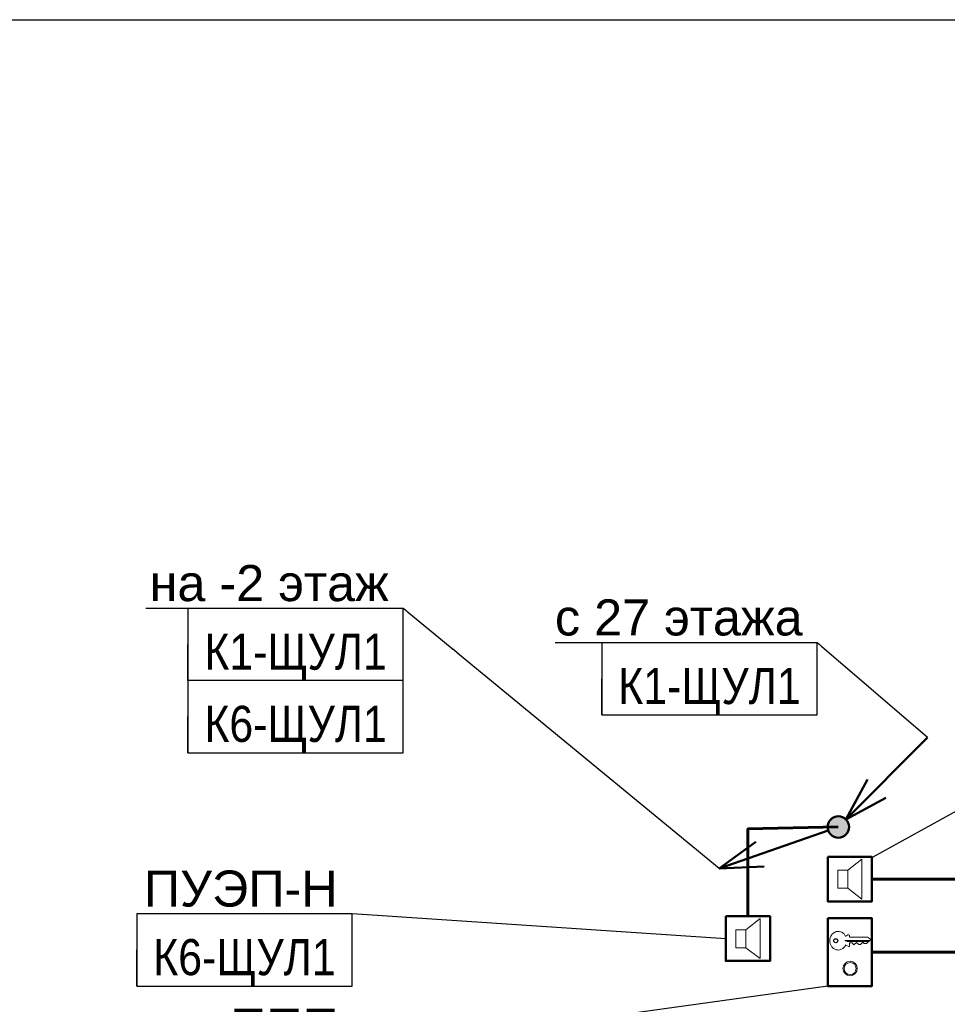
# Model space of a CAD drawing. Header units: millimetres. Extents: x -277772 to 277599, y -59564 to 282085.
# Tile 28 of 190: x -238834 to -232405, y 89649 to 96468. Entities that reach past the tile are written whole.
import ezdxf
from ezdxf import colors
from ezdxf.entities.mleader import LeaderData, LeaderLine
from ezdxf.enums import TextEntityAlignment as Align
from ezdxf.math import Vec2, Vec3

# ---------------------------------------------------------------- set-up
doc = ezdxf.new("R2018")
doc.units = ezdxf.units.MM
doc.set_wipeout_variables(frame=1)
doc.layers.add('UNPLOTTED', color=2, linetype='Continuous', plot=False)
for name, color, linetype, lineweight in [('КИП_выноска', 6, 'Continuous', 25), ('КИП_прибор', 140, 'Continuous', 50), ('КИП_трасса', 3, 'Continuous', 60)]:
    doc.layers.add(name, color=color, linetype=linetype, lineweight=lineweight)
doc.styles.add('CP.Text', font='arial.ttf')
doc.styles.add('GOST 2.304', font='arial.ttf', dxfattribs={"width": 0.85})
doc.linetypes.add('в трубе открыто', pattern='A,10,[133,ltypeshp.shx,S=0.75,R=0,X=-5,Y=2.5],-2.5,[130,ltypeshp.shx,S=2.5,R=-45,X=0,Y=0],-2.5', length=15)

# ---------------------------------------------------------------- blocks, each defined once
blk = doc.blocks.new('A$C5ef3676d')
blk.add_lwpolyline([(0, 469.8763200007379), (306.9012000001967, 469.8763200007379), (306.9012000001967, 0), (0, 0)], close=True)
at = {"lineweight": 18}
for points in [[(124.8770399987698, 344.9992800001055), (139.6929599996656, 355.5820800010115), (146.0426399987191, 355.5820800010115), (150.2757600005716, 353.4655200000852), (150.2757600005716, 338.649600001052), (275.1527999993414, 338.649600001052), (296.3183999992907, 323.8336800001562), (296.3183999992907, 319.6005600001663), (268.8031200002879, 294.2018400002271), (253.987199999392, 294.2018400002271), (243.404399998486, 304.7846400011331), (226.4719200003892, 287.852159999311), (224.355359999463, 287.852159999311)], [(283.6190400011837, 309.0177599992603), (135.4598399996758, 309.0177599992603), (118.5273599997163, 315.3674400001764), (292.0852799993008, 315.3674400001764)], [(220.1222400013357, 287.852159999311), (215.8891199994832, 287.852159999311), (198.9566400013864, 302.6680800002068), (182.0241599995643, 285.7356000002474), (169.3247999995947, 298.434960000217), (150.2757600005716, 298.434960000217), (150.2757600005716, 275.1527999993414), (146.0426399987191, 273.0362400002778), (124.8770399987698, 283.6190400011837)]]:
    blk.add_lwpolyline(points, dxfattribs=at)
at = {"lineweight": 25}
blk.add_lwpolyline([(220.1222400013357, 287.852159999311), (222.2388000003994, 292.0852800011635), (224.355359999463, 287.852159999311)], dxfattribs=at)
blk.add_circle((56.08924410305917, 314.3095641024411), 13.75723590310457, dxfattribs=at)
at = {"lineweight": 18}
for centre, radius in [((155.5679956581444, 121.7030356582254), 49.73832434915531), ((155.5683723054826, 121.7034123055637), 41.27170771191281)]:
    blk.add_circle(centre, radius, dxfattribs=at)
for points, knots in [([(14.816554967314, 314.0174980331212), (14.7795836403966, 323.1396865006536), (16.46642789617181, 332.1810257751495), (23.07057953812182, 348.5762248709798), (27.76120799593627, 355.8902871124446), (37.24689452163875, 365.503612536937), (41.13373512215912, 368.5867755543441), (49.63678512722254, 373.6743720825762), (54.20086725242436, 375.6407019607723), (58.98916216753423, 376.9597593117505)], [0, 0, 0, 0, 0.5473358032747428, 0.5473358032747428, 1.063433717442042, 1.063433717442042, 1.36147422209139, 1.36147422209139, 1.660845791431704, 1.660845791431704, 1.660845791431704, 1.660845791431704]), ([(58.98916216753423, 376.9597593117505), (65.60881623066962, 378.7837007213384), (72.44953071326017, 379.3140786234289), (86.06052180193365, 377.6842493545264), (92.61416996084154, 375.5500687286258), (104.1678882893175, 369.2717454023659), (109.1523310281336, 365.3610120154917), (118.0085308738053, 355.8796029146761), (121.7301627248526, 350.3016396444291), (124.5834731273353, 344.2589073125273)], [0, 0, 0, 0, 0.4119802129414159, 0.4119802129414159, 0.8236573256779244, 0.8236573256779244, 1.201792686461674, 1.201792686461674, 1.602027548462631, 1.602027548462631, 1.602027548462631, 1.602027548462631]), ([(59.49925312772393, 251.5197143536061), (52.76602351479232, 253.303741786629), (46.48846831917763, 256.3599159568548), (34.73928126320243, 264.994953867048), (29.54005460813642, 270.6786350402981), (22.04078303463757, 282.4728536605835), (19.42561437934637, 288.3119954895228), (15.78325081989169, 300.7784938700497), (14.84346476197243, 307.3783326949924), (14.816554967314, 314.0174980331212)], [0, 0, 0, 0, 0.4179340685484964, 0.4179340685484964, 0.8752689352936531, 0.8752689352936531, 1.256038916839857, 1.256038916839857, 1.653364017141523, 1.653364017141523, 1.653364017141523, 1.653364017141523]), ([(124.8247609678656, 284.8766999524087), (121.2596078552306, 277.1587785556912), (116.2955378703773, 270.2002551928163), (104.4689820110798, 259.399315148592), (97.99500484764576, 255.4172507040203), (85.94242437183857, 251.0961901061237), (80.75990985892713, 250.0536963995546), (70.09682887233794, 249.5513167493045), (64.72547781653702, 250.1354046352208), (59.49925312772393, 251.5197143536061)], [0, 0, 0, 0, 0.5100939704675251, 0.5100939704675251, 0.964236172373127, 0.964236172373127, 1.282131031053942, 1.282131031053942, 1.60784814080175, 1.60784814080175, 1.60784814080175, 1.60784814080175])]:
    blk.add_open_spline(points, degree=3, knots=knots, dxfattribs=at)
blk = doc.blocks.new('*U4')
at = {"color": 0}
blk.add_lwpolyline([(2.418677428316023e-14, 409.9999999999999), (0, 1.13686837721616e-13), (-569, 1.485280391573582e-13), (-569, 410)], close=True, dxfattribs=at)
blk = doc.blocks.new('A$C449d8904')
blk.add_lwpolyline([(0, 309.0177587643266), (0, 0), (306.9011987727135, 0), (306.9011987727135, 309.0177587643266)], close=True)
at = {"lineweight": 18}
for points in [[(237.0547190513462, 16.93247993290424), (237.0547190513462, 292.085278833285), (139.6929594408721, 215.8891191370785), (139.6929594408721, 91.01207963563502)], [(69.84647972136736, 215.8891191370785), (69.84647972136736, 91.01207963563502), (139.6929594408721, 91.01207963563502), (139.6929594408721, 215.8891191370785)]]:
    blk.add_lwpolyline(points, close=True, dxfattribs=at)
blk = doc.blocks.new('_None')
blk = doc.blocks.new('*U11')
at = {"color": 0, "linetype": 'Continuous', "lineweight": 30, "ltscale": 75, "width": 0.85, "flags": 104}
blk.add_attdef('ПРИМЕЧАНИЕ_1', text='', height=2.5, dxfattribs=at).set_placement((7.459716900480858, 3.610559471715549), align=Align.BOTTOM_CENTER)
at = {"color": 0, "lineweight": 30, "width": 0.85, "flags": 104}
blk.add_attdef('ПРИМЕЧАНИЕ_2', text='', height=2.5, dxfattribs=at).set_placement((7.459716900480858, -7.530061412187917), align=Align.BOTTOM_CENTER)
at = {"color": 0, "lineweight": 30, "style": 'GOST 2.304', "width": 0.85}
for tag, p in [('ИМЯ_КАБЕЛЯ_2', (7.459716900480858, -7.499999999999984)), ('ИМЯ_КАБЕЛЯ_3', (7.459716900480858, -12.49999999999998)), ('ИМЯ_КАБЕЛЯ_4', (7.459716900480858, -17.49999999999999)), ('ИМЯ_КАБЕЛЯ_5', (7.459716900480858, -22.49999999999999)), ('ИМЯ_КАБЕЛЯ_6', (7.459716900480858, -27.49999999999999)), ('ИМЯ_КАБЕЛЯ_7', (7.459716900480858, -32.49999999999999)), ('ИМЯ_КАБЕЛЯ_8', (7.459716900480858, -37.49999999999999)), ('ИМЯ_КАБЕЛЯ_9', (7.459716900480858, -42.49999999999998))]:
    blk.add_attdef(tag, text='', height=2.5, dxfattribs=at).set_placement(p, align=Align.BOTTOM_CENTER)
at = {"linetype": 'Continuous'}
blk.add_wipeout([(1.5987211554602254e-14, 2.500000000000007), (14.919433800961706, 2.500000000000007), (14.919433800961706, -2.499999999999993), (1.5987211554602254e-14, -2.499999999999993)], dxfattribs=at)
at = {"color": 0}
blk.add_line((1.4210854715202e-14, -2.499999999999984), (-2.131628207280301e-14, 2.486899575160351e-14), dxfattribs=at)
at = {"color": 0, "linetype": 'Continuous'}
blk.add_lwpolyline([(1.598721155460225e-14, -2.499999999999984), (14.9194338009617, -2.499999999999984), (14.9194338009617, 2.500000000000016), (1.598721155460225e-14, 2.500000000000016)], close=True, dxfattribs=at)
at = {"color": 0, "lineweight": 30, "style": 'GOST 2.304', "width": 0.85}
blk.add_attdef('ИМЯ_КАБЕЛЯ_1', text='', height=2.5, dxfattribs=at).set_placement((7.459716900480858, -2.499999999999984), align=Align.BOTTOM_CENTER)
blk = doc.blocks.new('*U13')
at = {"lineweight": 50}
h = blk.add_hatch(color=256, dxfattribs=at)
h.dxf.hatch_style = 1
edge = h.paths.add_edge_path()
edge.add_arc((0, 0), 0.75, 45.00000000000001, 404.9999999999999)
for q in [(6.18718433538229, 6.187184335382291), (2.01525432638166, 3.288046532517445), (3.288046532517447, 2.01525432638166)]:
    blk.add_line((0.5303300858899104, 0.5303300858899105), q, dxfattribs=at)
blk.add_circle((0, 0), 0.75, dxfattribs=at)
blk = doc.blocks.new('*U16')
at = {"lineweight": 50}
h = blk.add_hatch(color=256, dxfattribs=at)
h.dxf.hatch_style = 1
edge = h.paths.add_edge_path()
edge.add_arc((0, 0), 0.7500000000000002, 199.1221450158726, 559.1221450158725)
for p, q in [((-0.7086167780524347, -0.2456873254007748), (-8.267195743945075, -2.866352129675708)), ((-8.267195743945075, -2.866352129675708), (-5.727553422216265, -1.033262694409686)), ((-8.267195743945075, -2.866352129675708), (-5.137903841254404, -2.733942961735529))]:
    blk.add_line(p, q, dxfattribs=at)
blk.add_circle((0, 0), 0.7500000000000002, dxfattribs=at)

msp = doc.modelspace()

# ---------------------------------------------------------------- linework, layer by layer
at = {"layer": 'КИП_трасса', "linetype": 'в трубе открыто', "ltscale": 100}
for points in [[(-233786.8382448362, 90259.39274684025), (-233786.8382448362, 90863.87402302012), (-233160.4816367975, 90877.31914509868)], [(-231819.8912295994, 89726.60282295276), (-231819.8912295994, 90516.12295362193), (-232927.4011078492, 90516.12295362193)], [(-232927.4011066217, 90010.49586164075), (-231919.2202824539, 90010.49586164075), (-231919.2202824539, 89726.60282295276)]]:
    msp.add_lwpolyline(points, dxfattribs=at)

# ---------------------------------------------------------------- block references
at = {"layer": 'UNPLOTTED', "xscale": 100, "yscale": 100, "zscale": 100}
msp.add_blockref('*U4', (-193078.4697829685, 55468.2247970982), dxfattribs=at)
at = {"layer": 'КИП_выноска', "xscale": 100, "yscale": 100, "zscale": 100}
for name in ['*U13', '*U16']:
    msp.add_blockref(name, (-233160.4816367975, 90877.31914509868), dxfattribs=at)
at = {"layer": 'КИП_прибор'}
for name, p in [('A$C449d8904', (-233234.3023066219, 90361.61407423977)), ('A$C449d8904', (-233940.2888442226, 89950.37498807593)), ('A$C5ef3676d', (-233234.3023066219, 89775.55770164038))]:
    msp.add_blockref(name, p, dxfattribs=at)

# ---------------------------------------------------------------- next in the draw order: leaders
at = {"layer": 'КИП_выноска'}
ml = msp.add_multileader_mtext('Standard', dxfattribs=at)
ml.set_content('МПС', color=256, style='CP.Text')
ml.set_leader_properties(color=256, linetype='ByLayer', lineweight=-1)
ml.set_arrow_properties(name='NONE')
ml.build(insert=Vec2(0, 0))
ml.multileader.update_dxf_attribs({"has_dogleg": 0, "text_left_attachment_type": 6, "text_right_attachment_type": 6, "dogleg_length": 0.5, "arrow_head_size": 300})
ctx = ml.context
ctx.base_point, ctx.char_height, ctx.arrow_head_size, ctx.landing_gap_size, ctx.plane_origin = Vec3(-230556.0867665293, 91974.95085562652), 250, 300, 100, Vec3(-228032.2091846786, 89315.04592715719)
ctx.left_attachment, ctx.right_attachment = 6, 6
notes = []
notes.append((ctx, [(0, (1, 1, 0), (-230556.5867665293, 91974.95085562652), (1, 0), 0.5, [(0, [(-232920.1604565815, 90670.6318330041)], 0, [])])]))
ctx.mtext.insert, ctx.mtext.width, ctx.mtext.flow_direction = Vec3(-230456.0867665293, 92274.95085562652), 1055.686511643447, 5
ctx.mtext.has_bg_fill, ctx.mtext.bg_color, ctx.mtext.bg_scale_factor, ctx.mtext.bg_transparency, ctx.mtext.use_window_bg_color = 1, -1027028792, 1.5, 0, 1
ml = msp.add_multileader_mtext('Standard', dxfattribs=at)
ml.set_content('ПУЭП-Н', color=256, style='CP.Text')
ml.set_leader_properties(color=256, linetype='ByLayer', lineweight=-1)
ml.set_arrow_properties(name='NONE')
ml.build(insert=Vec2(0, 0))
ml.multileader.update_dxf_attribs({"has_dogleg": 0, "text_left_attachment_type": 6, "text_right_attachment_type": 6, "dogleg_length": 0.5, "arrow_head_size": 300})
ctx = ml.context
ctx.base_point, ctx.char_height, ctx.arrow_head_size, ctx.landing_gap_size, ctx.plane_origin = Vec3(-238017.9744766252, 90275.9177253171), 250, 300, 100, Vec3(-235498.0116254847, 87616.01279684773)
ctx.left_attachment, ctx.right_attachment, ctx.text_align_type = 6, 6, 2
notes.append((ctx, [(1, (1, 1, 0), (-236529.4458272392, 90275.9177253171), (-1, 0), 0.5, [(0, [(-233940.2888442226, 90103.82558746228)], 0, [])])]))
ctx.mtext.insert, ctx.mtext.width, ctx.mtext.alignment, ctx.mtext.flow_direction = Vec3(-236629.9458272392, 90575.9177253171), 1055.686511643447, 3, 5
ctx.mtext.has_bg_fill, ctx.mtext.bg_color, ctx.mtext.bg_scale_factor, ctx.mtext.bg_transparency, ctx.mtext.use_window_bg_color = 1, -1027028792, 1.5, 0, 1
ml = msp.add_multileader_mtext('Standard', dxfattribs=at)
ml.set_content('ППП', color=256, style='CP.Text')
ml.set_leader_properties(color=256, linetype='ByLayer', lineweight=-1)
ml.set_arrow_properties(name='NONE')
ml.build(insert=Vec2(0, 0))
ml.multileader.update_dxf_attribs({"has_dogleg": 0, "text_left_attachment_type": 6, "text_right_attachment_type": 6, "dogleg_length": 0.5, "arrow_head_size": 300})
ctx = ml.context
ctx.base_point, ctx.char_height, ctx.arrow_head_size, ctx.landing_gap_size, ctx.plane_origin = Vec3(-237420.9584612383, 89320.25212939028), 250, 300, 100, Vec3(-235490.3544095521, 86660.34720092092)
ctx.left_attachment, ctx.right_attachment, ctx.text_align_type = 6, 6, 2
notes.append((ctx, [(1, (1, 1, 0), (-236521.7886113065, 89320.25212939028), (-1, 0), 0.5, [(0, [(-233234.3023066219, 89775.55770164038)], 0, [])])]))
ctx.mtext.insert, ctx.mtext.width, ctx.mtext.alignment, ctx.mtext.flow_direction = Vec3(-236622.2886113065, 89620.25212939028), 1055.686511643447, 3, 5
ctx.mtext.has_bg_fill, ctx.mtext.bg_color, ctx.mtext.bg_scale_factor, ctx.mtext.bg_transparency, ctx.mtext.use_window_bg_color = 1, -1027028792, 1.5, 0, 1
for ctx, leaders in notes:
    for number, flags, end, landing, length, lines in leaders:
        leader = LeaderData()
        leader.index, (leader.has_last_leader_line, leader.has_dogleg_vector, leader.attachment_direction) = number, flags
        leader.last_leader_point, leader.dogleg_vector, leader.dogleg_length = Vec3(end), Vec3(landing), length
        for number, points, colour, breaks in lines:
            line = LeaderLine()
            line.index, line.vertices, line.color, line.breaks = number, Vec3.list(points), colors.encode_raw_color(colour), breaks
            leader.lines.append(line)
        ctx.leaders.append(leader)

# ---------------------------------------------------------------- next in the draw order: block references
ref = msp.add_blockref('*U11', (-238021.8892073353, 90025.9177253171), dxfattribs=dict(at, xscale=100, yscale=100, zscale=100))
lines = msp.add_mtext('\\W0.8500;', dxfattribs={"layer": '0', "color": 0, "linetype": 'Continuous', "lineweight": 30, "ltscale": 75, "insert": (-237275.9175172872, 90386.97367248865), "char_height": 2.5, "attachment_point": 1})
ref.add_attrib('ПРИМЕЧАНИЕ_1', '', (-237275.9175172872, 90386.97367248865), dxfattribs={"flags": 104}).embed_mtext(lines)
ref.add_attrib('ИМЯ_КАБЕЛЯ_1', 'К6-ЩУЛ1', dxfattribs={"layer": '0', "color": 0, "lineweight": 30, "height": 250, "style": 'GOST 2.304', "width": 0.85}).set_placement((-237275.9175172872, 89775.9177253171), align=Align.BOTTOM_CENTER)
lines = msp.add_mtext('\\W0.8500;', dxfattribs={"layer": '0', "color": 0, "lineweight": 30, "insert": (-237275.9175172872, 89272.9115840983), "char_height": 2.5, "attachment_point": 1})
ref.add_attrib('ПРИМЕЧАНИЕ_2', '', (-237275.9175172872, 89272.9115840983), dxfattribs={"flags": 104}).embed_mtext(lines)

# ---------------------------------------------------------------- next in the draw order: leaders
ml = msp.add_multileader_mtext('Standard', dxfattribs=at)
ml.set_content('с 27 этажа', color=256, style='CP.Text')
ml.set_leader_properties(color=256, linetype='ByLayer', lineweight=-1)
ml.set_arrow_properties(name='NONE')
ml.build(insert=Vec2(0, 0))
ml.multileader.update_dxf_attribs({"has_dogleg": 0, "text_left_attachment_type": 6, "text_right_attachment_type": 6, "dogleg_length": 0.5, "arrow_head_size": 300})
ctx = ml.context
ctx.base_point, ctx.char_height, ctx.arrow_head_size, ctx.landing_gap_size, ctx.plane_origin = Vec3(-235196.4196444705, 92153.66763707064), 250, 300, 100, Vec3(-232275.5359202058, 89493.76270860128)
ctx.left_attachment, ctx.right_attachment, ctx.text_align_type = 6, 6, 2
notes = []
notes.append((ctx, [(1, (1, 1, 0), (-233306.9701219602, 92153.66763707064), (-1, 0), 0.5, [(0, [(-232541.7632032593, 91496.0375786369)], 0, [])])]))
ctx.mtext.insert, ctx.mtext.width, ctx.mtext.alignment, ctx.mtext.flow_direction = Vec3(-233407.4701219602, 92453.66763707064), 2299.325423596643, 3, 5
ctx.mtext.has_bg_fill, ctx.mtext.bg_color, ctx.mtext.bg_scale_factor, ctx.mtext.bg_transparency, ctx.mtext.use_window_bg_color = 1, -1027028792, 1.5, 0, 1
for ctx, leaders in notes:
    for number, flags, end, landing, length, lines in leaders:
        leader = LeaderData()
        leader.index, (leader.has_last_leader_line, leader.has_dogleg_vector, leader.attachment_direction) = number, flags
        leader.last_leader_point, leader.dogleg_vector, leader.dogleg_length = Vec3(end), Vec3(landing), length
        for number, points, colour, breaks in lines:
            line = LeaderLine()
            line.index, line.vertices, line.color, line.breaks = number, Vec3.list(points), colors.encode_raw_color(colour), breaks
            leader.lines.append(line)
        ctx.leaders.append(leader)

# ---------------------------------------------------------------- next in the draw order: leaders
ml = msp.add_multileader_mtext('Standard', dxfattribs=at)
ml.set_content('на -2 этаж', color=256, style='CP.Text')
ml.set_leader_properties(color=256, linetype='ByLayer', lineweight=-1)
ml.set_arrow_properties(name='NONE')
ml.build(insert=Vec2(0, 0))
ml.multileader.update_dxf_attribs({"has_dogleg": 0, "text_left_attachment_type": 6, "text_right_attachment_type": 6, "dogleg_length": 0.5, "arrow_head_size": 300})
ctx = ml.context
ctx.base_point, ctx.char_height, ctx.arrow_head_size, ctx.landing_gap_size, ctx.plane_origin = Vec3(-238011.366545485, 92391.55158625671), 250, 300, 100, Vec3(-235143.8593560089, 89731.64665778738)
ctx.left_attachment, ctx.right_attachment, ctx.text_align_type = 6, 6, 2
notes = []
notes.append((ctx, [(1, (1, 1, 0), (-236175.2935577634, 92391.55158625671), (-1, 0), 0.5, [(0, [(-233987.201211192, 90590.6839321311)], 0, [])])]))
ctx.mtext.insert, ctx.mtext.width, ctx.mtext.alignment, ctx.mtext.flow_direction = Vec3(-236275.7935577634, 92691.55158625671), 2299.325423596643, 3, 5
ctx.mtext.has_bg_fill, ctx.mtext.bg_color, ctx.mtext.bg_scale_factor, ctx.mtext.bg_transparency, ctx.mtext.use_window_bg_color = 1, -1027028792, 1.5, 0, 1
for ctx, leaders in notes:
    for number, flags, end, landing, length, lines in leaders:
        leader = LeaderData()
        leader.index, (leader.has_last_leader_line, leader.has_dogleg_vector, leader.attachment_direction) = number, flags
        leader.last_leader_point, leader.dogleg_vector, leader.dogleg_length = Vec3(end), Vec3(landing), length
        for number, points, colour, breaks in lines:
            line = LeaderLine()
            line.index, line.vertices, line.color, line.breaks = number, Vec3.list(points), colors.encode_raw_color(colour), breaks
            leader.lines.append(line)
        ctx.leaders.append(leader)

# ---------------------------------------------------------------- next in the draw order: block references
ref = msp.add_blockref('*U11', (-237667.7369378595, 92141.55158625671), dxfattribs=dict(at, xscale=100, yscale=100, zscale=100))
lines = msp.add_mtext('\\W0.8500;', dxfattribs={"layer": '0', "color": 0, "linetype": 'Continuous', "lineweight": 30, "ltscale": 75, "insert": (-236921.7652478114, 92502.60753342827), "char_height": 2.5, "attachment_point": 1})
ref.add_attrib('ПРИМЕЧАНИЕ_1', '', (-236921.7652478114, 92502.60753342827), dxfattribs={"flags": 104}).embed_mtext(lines)
ref.add_attrib('ИМЯ_КАБЕЛЯ_1', 'К1-ЩУЛ1', dxfattribs={"layer": '0', "color": 0, "lineweight": 30, "height": 250, "style": 'GOST 2.304', "width": 0.85}).set_placement((-236921.7652478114, 91891.55158625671), align=Align.BOTTOM_CENTER)
lines = msp.add_mtext('\\W0.8500;', dxfattribs={"layer": '0', "color": 0, "lineweight": 30, "insert": (-236921.7652478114, 91388.54544503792), "char_height": 2.5, "attachment_point": 1})
ref.add_attrib('ПРИМЕЧАНИЕ_2', '', (-236921.7652478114, 91388.54544503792), dxfattribs={"flags": 104}).embed_mtext(lines)
ref = msp.add_blockref('*U11', (-234799.4135020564, 91903.66763707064), dxfattribs=dict(at, xscale=100, yscale=100, zscale=100))
lines = msp.add_mtext('\\W0.8500;', dxfattribs={"layer": '0', "color": 0, "linetype": 'Continuous', "lineweight": 30, "ltscale": 75, "insert": (-234053.4418120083, 92264.7235842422), "char_height": 2.5, "attachment_point": 1})
ref.add_attrib('ПРИМЕЧАНИЕ_1', '', (-234053.4418120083, 92264.7235842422), dxfattribs={"flags": 104}).embed_mtext(lines)
ref.add_attrib('ИМЯ_КАБЕЛЯ_1', 'К1-ЩУЛ1', dxfattribs={"layer": '0', "color": 0, "lineweight": 30, "height": 250, "style": 'GOST 2.304', "width": 0.85}).set_placement((-234053.4418120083, 91653.66763707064), align=Align.BOTTOM_CENTER)
lines = msp.add_mtext('\\W0.8500;', dxfattribs={"layer": '0', "color": 0, "lineweight": 30, "insert": (-234053.4418120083, 91150.66149585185), "char_height": 2.5, "attachment_point": 1})
ref.add_attrib('ПРИМЕЧАНИЕ_2', '', (-234053.4418120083, 91150.66149585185), dxfattribs={"flags": 104}).embed_mtext(lines)

# ---------------------------------------------------------------- next in the draw order: block references
ref = msp.add_blockref('*U11', (-237667.7369378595, 91641.55158625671), dxfattribs=dict(at, xscale=100, yscale=100, zscale=100))
lines = msp.add_mtext('\\W0.8500;', dxfattribs={"layer": '0', "color": 0, "linetype": 'Continuous', "lineweight": 30, "ltscale": 75, "insert": (-236921.7652478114, 92002.60753342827), "char_height": 2.5, "attachment_point": 1})
ref.add_attrib('ПРИМЕЧАНИЕ_1', '', (-236921.7652478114, 92002.60753342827), dxfattribs={"flags": 104}).embed_mtext(lines)
ref.add_attrib('ИМЯ_КАБЕЛЯ_1', 'К6-ЩУЛ1', dxfattribs={"layer": '0', "color": 0, "lineweight": 30, "height": 250, "style": 'GOST 2.304', "width": 0.85}).set_placement((-236921.7652478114, 91391.55158625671), align=Align.BOTTOM_CENTER)
lines = msp.add_mtext('\\W0.8500;', dxfattribs={"layer": '0', "color": 0, "lineweight": 30, "insert": (-236921.7652478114, 90888.54544503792), "char_height": 2.5, "attachment_point": 1})
ref.add_attrib('ПРИМЕЧАНИЕ_2', '', (-236921.7652478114, 90888.54544503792), dxfattribs={"flags": 104}).embed_mtext(lines)

doc.saveas('drawing.dxf')
